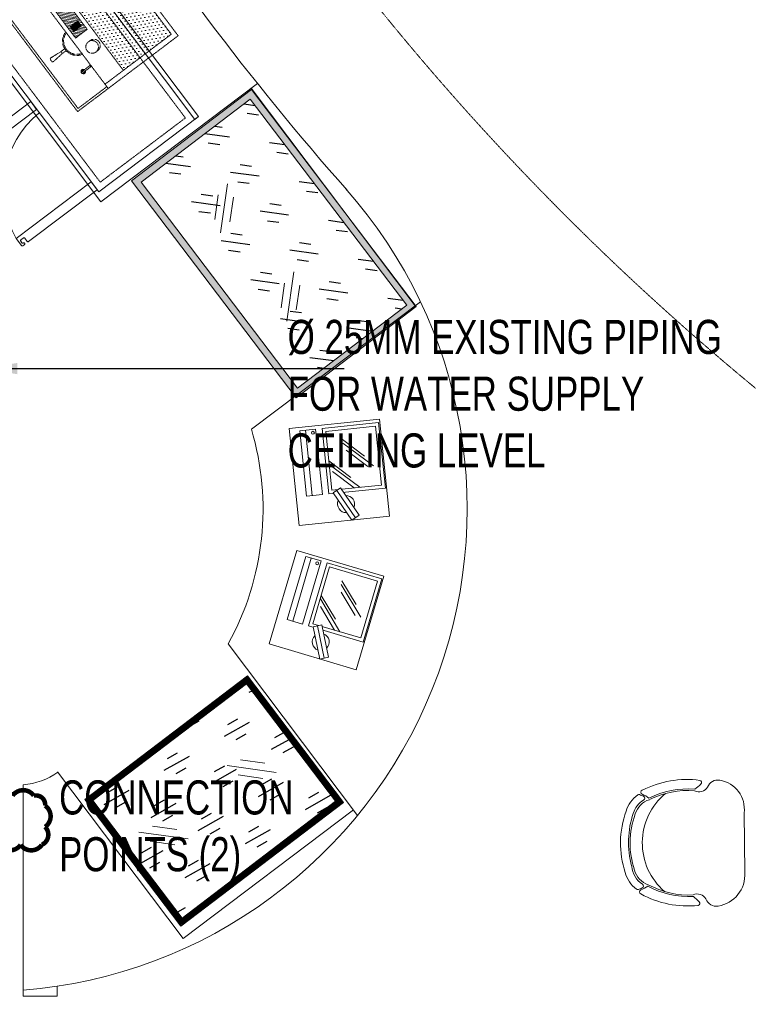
# Model space of a CAD drawing. Header units: millimetres. Extents: x 103872 to 294171, y 5570 to 32737.
# Tile 52 of 117: x 108348 to 111560, y 14174 to 18511. Entities that reach past the tile are written whole.
import ezdxf
from ezdxf.lldxf.tags import DXFTag

# ---------------------------------------------------------------- set-up
doc = ezdxf.new("R2010")
doc.units = ezdxf.units.MM
doc.header["$LTSCALE"] = 2.5
doc.set_wipeout_variables(frame=1)
for name, pattern in [('( Hidden )', [0.375, 0.25, -0.125]), ('DASHED', [19.05, 12.7, -6.35]), ('HIDDEN', [0.375, 0.25, -0.125]), ('HIDDENX2', [19.05, 12.7, -6.35])]:
    doc.linetypes.add(name, pattern=pattern)
for name, color, linetype, lineweight in [('00-ABM-PHE-DRAINAGE TEXT', 7, 'Continuous', 18), ('CKD Equipments', 252, 'Continuous', 0), ('Dimension', 40, 'Continuous', 0), ('furniture1', 9, 'Continuous', 13), ('FURNITURES', 30, 'Continuous', 15), ('HATCH LIGHT', 250, 'Continuous', 0), ('HATCH MEDIUM', 251, 'Continuous', 5), ('K Equipment', 30, 'Continuous', 9), ('K Equipment UC', 251, 'Continuous', 5), ('P-S-TEXT', 7, 'Continuous', 15), ('ROOM TEXT', 7, 'Continuous', 5)]:
    doc.layers.add(name, color=color, linetype=linetype, lineweight=lineweight)
doc.layers.add('BA-DEMOLISTION WALL', color=3, linetype='Continuous')
doc.styles.add('DPATEL', font='swisscl.ttf', dxfattribs={"height": 55})
doc.styles.add('MTEXT', font='romans.shx', dxfattribs={"width": 0.85})
doc.styles.get("Standard").update_dxf_attribs({"font": 'GOTHIC.TTF'})
tags = doc.linetypes.add('DOT2', pattern=[3.175, 0, -3.175]).pattern_tags.tags
tags[6:7] = [DXFTag(74, 4), DXFTag(75, 0), DXFTag(340, '0'), DXFTag(46, 1.0), DXFTag(50, 0.0), DXFTag(44, 0.0), DXFTag(45, 0.0)]
tags[4:5] = [DXFTag(74, 4), DXFTag(75, 0), DXFTag(340, '0'), DXFTag(46, 1.0), DXFTag(50, 0.0), DXFTag(44, 0.0), DXFTag(45, 0.0)]
doc.dimstyles.get("Standard").update_dxf_attribs({"dimtxt": 0.18, "dimasz": 0.18, "dimexe": 0.18, "dimexo": 0.0625, "dimgap": 0.09, "dimtad": 0, "dimtih": 1, "dimtoh": 1, "dimdec": 4, "dimzin": 0, "dimdsep": 46, "dimtxsty": 'Standard', "dimcen": 0.09, "dimadec": 0, "dimazin": 0, "dimtfac": 1, "dimtdec": 4, "dimtofl": 0, "dimtmove": 0, "dimatfit": 3, "dimfxl": 1, "dimtolj": 1, "dimtzin": 0, "dimarcsym": 0})

# ---------------------------------------------------------------- blocks, each defined once
blk = doc.blocks.new('*X3')
at = {"color": 0}
for p, q in [((-2009.81, 605.07), (-2007.35, 607.53)), ((-2009.81, 605.25), (-2007.52, 607.53)), ((-2009.81, 605.43), (-2007.7, 607.53)), ((-2009.81, 605.6), (-2007.88, 607.53)), ((-2009.81, 605.78), (-2008.05, 607.53)), ((-2009.81, 605.96), (-2008.23, 607.53)), ((-2009.81, 606.13), (-2008.41, 607.53)), ((-2009.81, 606.31), (-2008.59, 607.53)), ((-2009.81, 606.49), (-2008.76, 607.53)), ((-2009.81, 606.66), (-2008.94, 607.53)), ((-2009.81, 606.84), (-2009.12, 607.53)), ((-2009.81, 607.02), (-2009.29, 607.53)), ((-2009.81, 607.19), (-2009.47, 607.53)), ((-2009.81, 607.37), (-2009.65, 607.53)), ((-2009.81, 604.89), (-2007.27, 607.44)), ((-2009.81, 604.72), (-2007.27, 607.26)), ((-2009.81, 604.54), (-2007.27, 607.08)), ((-2009.81, 604.36), (-2007.27, 606.9)), ((-2009.81, 604.19), (-2007.27, 606.73)), ((-2009.81, 604.01), (-2007.27, 606.55)), ((-2009.81, 603.83), (-2007.27, 606.37)), ((-2009.81, 603.66), (-2007.27, 606.2)), ((-2009.81, 603.48), (-2007.27, 606.02)), ((-2009.66, 603.45), (-2007.27, 605.84)), ((-2009.49, 603.45), (-2007.27, 605.67)), ((-2009.31, 603.45), (-2007.27, 605.49)), ((-2009.13, 603.45), (-2007.27, 605.31)), ((-2008.96, 603.45), (-2007.27, 605.14)), ((-2008.78, 603.45), (-2007.27, 604.96)), ((-2008.6, 603.45), (-2007.27, 604.78)), ((-2008.42, 603.45), (-2007.27, 604.61)), ((-2008.25, 603.45), (-2007.27, 604.43)), ((-2008.07, 603.45), (-2007.27, 604.25)), ((-2007.89, 603.45), (-2007.27, 604.08)), ((-2007.72, 603.45), (-2007.27, 603.9)), ((-2007.54, 603.45), (-2007.27, 603.72)), ((-2007.36, 603.45), (-2007.27, 603.55))]:
    blk.add_line(p, q, dxfattribs=at)
blk = doc.blocks.new('A$C190E2C75')
at = {"linetype": 'HIDDEN'}
h = blk.add_hatch(dxfattribs=at)
h.set_pattern_fill('DOTS', color=8, scale=10, angle=360, style=0)
h.set_pattern_definition([(360, (155757.053, -9081.597), (7.9375, 15.875), [0, -15.875])])
h.paths.add_polyline_path([(23.6, 535), (23.6, 270.4), (756.4, 270.4), (756.4, 535)])
h = blk.add_hatch(dxfattribs=at)
h.set_pattern_fill('ANSI31', color=8, scale=2, angle=180, style=0)
h.paths.add_polyline_path([(480, 187.7), (516, 187.7), (516, 251.6), (480, 251.6), (264, 251.6), (264, 187.7)])
h.paths.add_polyline_path([(317.7, 199.2), (292.3, 199.2), (292.3, 240.1), (317.7, 240.1)], flags=16)
h.paths.add_polyline_path([(462.3, 240.1), (487.7, 240.1), (487.7, 199.2), (462.3, 199.2)], flags=16)
h = blk.add_hatch(dxfattribs=at)
h.set_pattern_fill('ANSI31', color=8, scale=10, angle=360, style=0)
h.set_pattern_definition([(45, (155757.053, -9081.597), (-22.45064, 22.45064), [])])
h.paths.add_polyline_path([(317.7, 240.1), (292.3, 240.1), (292.3, 199.2), (317.7, 199.2)])
at = {"color": 8, "linetype": 'HIDDEN', "ltscale": 1.5}
for p, q in [((23.6, 535), (756.4, 535)), ((23.6, 535), (23.6, 169.1)), ((756.4, 535), (756.4, 169.1)), ((23.6, 270.4), (756.4, 270.4)), ((0, 169.1), (490, 169.1)), ((490, 169.1), (780, 169.1)), ((244.6, 99.4), (240, 47.3)), ((255.4, 99.4), (260, 47.3)), ((524.6, 99.4), (520, 47.3)), ((535.4, 99.4), (540, 47.3)), ((255, 41.9), (245, 41.9)), ((525, 41.9), (535, 41.9))]:
    blk.add_line(p, q, dxfattribs=at)
for points in [[(0, 0), (780, 0), (780, 555), (0, 555)], [(292.3, 240.1), (292.3, 199.2), (317.7, 199.2), (317.7, 240.1)], [(487.7, 240.1), (487.7, 199.2), (462.3, 199.2), (462.3, 240.1)]]:
    blk.add_lwpolyline(points, close=True, dxfattribs=at)
for points in [[(480, 251.6), (264, 251.6)], [(264, 251.6), (264, 187.7), (480, 187.7)], [(480, 251.6), (516, 251.6)], [(516, 251.6), (516, 187.7), (480, 187.7)], [(10, 169.1), (10, 10), (770, 10), (770, 169.1)], [(122.5, 169.1), (122.5, 83.6)], [(129.3, 83.6), (129.3, 169.1)], [(650.7, 126), (650.7, 165.8)], [(657.5, 165.8), (657.5, 126)], [(244.6, 121.2), (244.6, 99.4), (255.4, 99.4), (255.4, 121.2)], [(535.4, 121.2), (535.4, 99.4), (524.6, 99.4), (524.6, 121.2)]]:
    blk.add_lwpolyline(points, dxfattribs=at)
for centre in [(188.9, 222.5), (591.1, 222.5)]:
    blk.add_circle(centre, 27.9, dxfattribs=at)
for centre, radius, start, end in [((188.9, 232.4), 27.9, 349.6881, 190.3119), ((591.1, 232.4), 27.9, 349.6881, 190.3119), ((125.9, 154.5), 3.38, 180, 0), ((250, 184.3), 63.4, 193.8721, 346.1279), ((250, 184.3), 58.4, 193.8721, 346.1279), ((530, 184.3), 63.4, 193.8721, 346.1279), ((530, 184.3), 58.4, 193.8721, 346.1279), ((654.1, 126), 10.1, 109.5208, 70.4792), ((654.1, 126), 8.1, 114.6216, 65.3784), ((654.1, 173.2), 8.1, 209.927, 330.073), ((125.9, 83.6), 5.88, 125.0673, 54.9327), ((654.1, 126), 3.38, 180, 0), ((125.9, 83.6), 3.38, 180, 0), ((245, 46.9), 5, 175, 270), ((255, 46.9), 5, 270, 5), ((525, 46.9), 5, 175, 270), ((535, 46.9), 5, 270, 5)]:
    blk.add_arc(centre, radius, start, end, dxfattribs=at)
at = {"color": 8, "linetype": 'HIDDEN', "xscale": -10, "yscale": 10, "zscale": 10}
for p in [(-19780.4, -5835.3), (-19610.4, -5835.3)]:
    blk.add_blockref('*X3', p, dxfattribs=at)
blk = doc.blocks.new('pos')
at = {"layer": 'FURNITURES', "color": 8}
blk.add_line((206081.3, 97081.2), (206370.8, 97081.2), dxfattribs=at)
for points in [[(206370.8, 97036.1), (206370.8, 97106.6), (206081.3, 97106.6), (206081.3, 97036.1)], [(206080.6, 96757), (206371, 96757), (206371, 97007.7), (206080.6, 97007.7)], [(206095.6, 96992.7), (206095.6, 96772), (206356, 96772), (206356, 96992.7)]]:
    blk.add_lwpolyline(points, close=True, dxfattribs=at)
for points in [[(206209.6, 96992.1), (206095.6, 96868.2)], [(206177.1, 96981.7), (206095.6, 96893.1)], [(206225.3, 96992.7), (206143.2, 96903.4)], [(206297, 96922.5), (206183, 96798.6)], [(206264.6, 96912.2), (206183, 96823.5)], [(206312.7, 96923.1), (206230.6, 96833.8)]]:
    blk.add_lwpolyline(points, dxfattribs=at)
blk.add_circle((206356, 97049.7), 6.27, dxfattribs=at)
for start, end in [(59.5319, 177.1175), (239.5319, 357.1175)]:
    blk.add_arc((206028.2, 96936.6), 37.6, start, end, dxfattribs=at)
at = {"color": 8}
blk.add_wipeout([(206101.7, 96954.1), (206083.2, 96988.4), (205954.7, 96919.1), (205973.2, 96884.8)], dxfattribs=at).dxf.layer = 'FURNITURES'
at = {"layer": 'FURNITURES', "color": 8}
for p, q in [((206083.2, 96988.4), (205954.7, 96919.1)), ((206101.7, 96954.1), (206083.2, 96988.4)), ((205964, 96901.9), (206092.5, 96971.2)), ((206101.7, 96954.1), (205973.2, 96884.8)), ((205973.2, 96884.8), (205954.7, 96919.1))]:
    blk.add_line(p, q, dxfattribs=at)
blk.add_lwpolyline([(206385.2, 97152.6), (205955.1, 97152.6), (205955.1, 96752.2), (206385.2, 96752.2)], close=True, dxfattribs=at)
blk = doc.blocks.new('04P-CH~1')
at = {"layer": 'FURNITURES', "color": 8}
blk.add_line((-0.6031, 0.6002), (-0.3259, 0.597), dxfattribs=at)
for centre, radius, start, end in [((-0.6123, 0.4516), 0.1489, 86.4583, 170.8444), ((-0.3081, 0.4618), 0.1363, 9.1324, 97.5079), ((-0.7092, 0.4672), 0.0508, 170.8444, 251.0023), ((-0.2234, 0.474), 0.0508, 290.5941, 10.752), ((-0.7491, 0.3792), 0.0464, 334.7034, 59.6721), ((-0.181, 0.3871), 0.0464, 121.9243, 206.893), ((-0.3026, 0.3344), 0.456, 173.9296, 208.6243), ((-0.7462, 0.3807), 0.01, 46.5664, 168.9611), ((-0.9103, 0.2073), 0.2488, 38.0132, 46.5664), ((-0.6164, 0.3348), 0.4025, 333.2275, 4.6507), ((-0.6261, 0.3299), 0.456, 332.972, 7.6668), ((-0.0151, 0.2198), 0.2488, 135.03, 143.5831), ((-0.184, 0.3885), 0.01, 12.6352, 135.03), ((-0.3125, 0.3391), 0.4025, 176.9457, 208.3688), ((-0.3123, 0.339), 0.3954, 177.0537, 208.5232), ((-0.6165, 0.3348), 0.3954, 333.0732, 4.5427), ((-0.465, 0.421), 0.2985, 220.6848, 320.3883), ((-0.5509, 0.0634), 0.1433, 143.887, 158.5326), ((-0.5651, 0.1825), 0.1, 198.8658, 254.7715), ((-0.3595, 0.1854), 0.1, 286.8249, 342.7306), ((-0.3704, 0.0659), 0.1433, 23.0638, 37.7094), ((-0.6935, 0.1195), 0.01, 200.826, 338.5326), ((-0.6722, 0.1012), 0.01, 162.6985, 217.1873), ((-0.5509, 0.0634), 0.1371, 154.5721, 162.6985), ((-0.5651, 0.1825), 0.1445, 217.1873, 254.7715), ((-0.6657, 0.118), 0.01, 32.6756, 154.5721), ((-0.5651, 0.1825), 0.1095, 212.6756, 265.1902), ((-0.3595, 0.1854), 0.1095, 286.8249, 328.9208), ((-0.3595, 0.1854), 0.1445, 286.8249, 324.409), ((-0.2571, 0.1237), 0.01, 27.0243, 148.9208), ((-0.3704, 0.0659), 0.1371, 18.8979, 27.0243), ((-0.2501, 0.1071), 0.01, 324.409, 18.8979), ((-0.2294, 0.126), 0.01, 203.0638, 340.7704), ((-0.4661, 0.456), 0.435, 251.649, 289.9474), ((-0.4661, 0.4573), 0.3918, 251.3562, 290.2402), ((-0.5751, 0.0635), 0.01, 75.1708, 85.1902), ((-0.4624, 0.4792), 0.4208, 254.8305, 288.6631)]:
    blk.add_arc(centre, radius, start, end, dxfattribs=at)
blk = doc.blocks.new('bc3')
blk.add_line((-1349.6, 0), (-1349.6, -550))
for points in [[(0, -550), (0, 0), (-1349.6, 0), (-1349.6, -550)], [(0, -20), (0, 0), (-1349.6, 0), (-1349.6, -20)]]:
    blk.add_lwpolyline(points, close=True)
at = {"linetype": 'DASHED', "ltscale": 0.03}
blk.add_lwpolyline([(-30.2, -50), (-30.2, -520), (-1319.4, -520), (-1319.4, -50)], close=True, dxfattribs=at)
for points in [[(-1325.8, -956.5, -0.414214), (-1330.1, -952.1), (-1330.1, -952.4, 0.414214), (-1334.4, -948.1), (-1334.4, -948.1, 0.414214), (-1338.8, -952.4), (-1338.8, -956.5), (-1338.8, -960.8, 0.414214), (-1334.4, -965.1), (-1295.4, -965.1), (-1295.4, -551.2), (-1338.8, -551.2), (-1338.8, -930.4, 0.414214), (-1334.4, -934.7), (-1317.1, -934.7, -0.414214), (-1312.7, -939.1), (-1312.7, -952.1, -0.414214), (-1317.1, -956.5), (-1325.8, -956.5)], [(-467.7, -956.5, 0.414214), (-463.4, -952.1), (-463.4, -952.4, -0.414214), (-459, -948.1), (-459, -948.1, -0.414214), (-454.7, -952.4), (-454.7, -956.5), (-454.7, -960.8, -0.414214), (-459, -965.1), (-498.1, -965.1), (-498.1, -551.2), (-454.7, -551.2), (-454.7, -930.4, -0.414214), (-459, -934.7), (-476.4, -934.7, 0.414214), (-480.7, -939.1), (-480.7, -952.1, 0.414214), (-476.4, -956.5), (-467.7, -956.5)], [(-24.7, -956.5, 0.414214), (-20.4, -952.1), (-20.4, -952.4, -0.414214), (-16, -948.1), (-16, -948.1, -0.414214), (-11.7, -952.4), (-11.7, -956.5), (-11.7, -960.8, -0.414214), (-16, -965.1), (-55.1, -965.1), (-55.1, -551.2), (-11.7, -551.2), (-11.7, -930.4, -0.414214), (-16, -934.7), (-33.4, -934.7, 0.414214), (-37.7, -939.1), (-37.7, -952.1, 0.414214), (-33.4, -956.5), (-24.7, -956.5)]]:
    blk.add_lwpolyline(points, format="xyb")
at = {"linetype": 'DOT2', "ltscale": 0.05}
for centre, radius, start, end in [((-1349.5, -514.1), 454.3, 276.8462, 355.3146), ((-442.1, -530.6), 438.1, 182.6905, 262.6562), ((0.9, -530.6), 438.1, 182.6905, 262.6562)]:
    blk.add_arc(centre, radius, start, end, dxfattribs=at)
blk = doc.blocks.new('ARCH')
at = {"layer": 'BA-DEMOLISTION WALL', "ltscale": 1000}
h = blk.add_hatch(dxfattribs=at)
h.set_pattern_fill('GOST_GLASS', color=8, scale=25.4, angle=127.2501)
h.set_pattern_definition([(352.25007, (60589.56, 3048269.17), (130.456891, -171.559085), [127, -177.8]), (352.25007, (60622.18, 3048226.28), (130.456891, -171.559085), [50.8, -254]), (352.25007, (60632.45, 3048301.79), (130.456891, -171.559085), [50.8, -254])])
h.paths.add_polyline_path([(118172.3, 18161.4), (118862, 17253.7), (118380.3, 16887.7), (117690.6, 17795.4)])
h = blk.add_hatch(dxfattribs=at)
h.set_pattern_fill('GOST_GLASS', color=8, scale=25.4, angle=344.4897)
h.set_pattern_definition([(209.489709, (1989575.85, -2369339.84), (-207.67721, 57.634159), [127, -177.8]), (209.489709, (1989523.93, -2369325.43), (-207.67721, 57.634159), [50.8, -254]), (209.489709, (1989561.44, -2369391.76), (-207.67721, 57.634159), [50.8, -254])])
h.paths.add_polyline_path([(118548.3, 15068.2), (117871.6, 14553.8), (117478.2, 15071.3), (118154.9, 15585.7)])
at = {"layer": 'CKD Equipments'}
h = blk.add_hatch(color=8, dxfattribs=at)
h.dxf.hatch_style = 1
h.paths.add_polyline_path([(118178, 18203.5), (118904, 17248), (118374.6, 16845.7), (117648.5, 17801.1)])
h.paths.add_polyline_path([(118172.3, 18161.4), (118862, 17253.7), (118380.3, 16887.7), (117690.6, 17795.4)], flags=16)
at = {"layer": 'FURNITURES'}
h = blk.add_hatch(dxfattribs=at)
h.set_pattern_fill('ANSI31', color=8, angle=217.2396)
h.set_pattern_definition([(262.239639, (168613.7602, 99665.6163), (3.14592175, -0.4287206), [])])
h.paths.add_polyline_path([(118583.3, 15063.4), (117866.8, 14518.8), (117443.2, 15076.1), (118159.7, 15620.7)])
h.paths.add_polyline_path([(118548.3, 15068.2), (117871.6, 14553.8), (117478.2, 15071.3), (118154.9, 15585.7)], flags=16)
at = {"layer": 'CKD Equipments', "color": 8}
for points in [[(118178, 18203.5), (118904, 17248), (118374.6, 16845.7), (117648.5, 17801.1), (118178, 18203.5)], [(118583.3, 15063.4), (117866.8, 14518.8), (117443.2, 15076.1), (118159.7, 15620.7), (118583.3, 15063.4)]]:
    blk.add_lwpolyline(points, dxfattribs=at)
for points in [[(118172.3, 18161.4), (118862, 17253.7), (118380.3, 16887.7), (117690.6, 17795.4)], [(118548.3, 15068.2), (117871.6, 14553.8), (117478.2, 15071.3), (118154.9, 15585.7)]]:
    blk.add_lwpolyline(points, close=True, dxfattribs=at)
at = {"layer": 'FURNITURES', "color": 8}
for p, q in [((117513.1, 17709.1), (116757.1, 18712.6)), ((118204.1, 18229.7), (117513.1, 17709.1)), ((118898.7, 17250.6), (118176.6, 18209)), ((118922.7, 17268.6), (118177.2, 16707)), ((117322.1, 15198.7), (117875.8, 14463.9)), ((117170.8, 15141.1), (117170.8, 14210.6)), ((117875.8, 14463.9), (118627.2, 15030.2)), ((117320.8, 14210.6), (117320.8, 14253.5)), ((117320.8, 14210.6), (117170.8, 14210.6))]:
    blk.add_line(p, q, dxfattribs=at)
for centre, radius, start, end in [((127848.8, 25938.6), 12347, 212.45559, 221.486), ((117002, 16355.9), 2126.5, 274.5531, 41.6146), ((117002, 16355.9), 1226.5, 331.0614, 16.6336), ((117149.9, 15439.7), 299.3, 274.0072, 305.556)]:
    blk.add_arc(centre, radius, start, end, dxfattribs=at)
at = {"layer": 'HATCH LIGHT', "color": 8}
for p, q in [((118071.9, 17788.5), (118041.4, 17571.7)), ((118031, 17739), (118015.7, 17630.6)), ((118097.7, 17729.6), (118082.4, 17621.2)), ((118364.4, 17400.3), (118333.9, 17183.5)), ((118323.4, 17350.8), (118308.2, 17242.4)), ((118390.1, 17341.4), (118374.9, 17233)), ((118286.5, 15195), (118069.8, 15225.4)), ((118237, 15235.9), (118128.7, 15251.2)), ((118227.7, 15169.2), (118119.3, 15184.5)), ((117898.4, 14902.4), (117681.6, 14932.9)), ((117848.9, 14943.4), (117740.5, 14958.6)), ((117839.5, 14876.7), (117731.1, 14891.9))]:
    blk.add_line(p, q, dxfattribs=at)
at = {"layer": 'HATCH MEDIUM', "color": 8, "linetype": '( Hidden )'}
blk.add_lwpolyline([(116475.7, 23100, 0.012104), (116626.4, 22552.9), (116848.5, 21889.1, 0.171223), (121824.6, 15883), (122435.6, 15541.4, 0.03154), (123786.4, 14943)], format="xyb", dxfattribs=at)
at = {"layer": 'FURNITURES', "color": 8, "xscale": -946.5666576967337, "yscale": 946.5666576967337, "zscale": 946.5666576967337, "rotation": 270}
blk.add_blockref('04P-CH~1', (119784.5, 15325.3), dxfattribs=at)
at = {"layer": 'K Equipment', "color": 8, "rotation": 306.9939748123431}
blk.add_blockref('A$C190E2C75', (116941.6, 18729.3), dxfattribs=at)
at = {"layer": 'K Equipment UC', "color": 8, "linetype": 'HIDDENX2', "ltscale": 10, "rotation": 306.9939748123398}
blk.add_blockref('bc3', (117944.3, 18084.1), dxfattribs=at)
at = {"layer": 'ROOM TEXT', "color": 7, "insert": (118053.4, 13852.7, 0.2), "char_height": 90, "attachment_point": 7, "style": 'MTEXT'}
blk.add_mtext_dynamic_manual_height_columns('\\A1;\\pi162.53677;Area: 46.3sqm\\P\\pi373.82248;22 PAX', width=1162.931, gutter_width=1.8, heights=[0], dxfattribs=at)
at = {"layer": 'furniture1', "color": 8}
for p, rotation in [((236146, -178625.2), 95.8853618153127), ((153027.8, -209287.7), 73.52935216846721)]:
    blk.add_blockref('pos', p, dxfattribs=dict(at, rotation=rotation))
at = {"layer": 'FURNITURES', "color": 8}
blk.add_line((118075.4, 15762.4), (118645.3, 15006.2), dxfattribs=at)

msp = doc.modelspace()

# ---------------------------------------------------------------- block references
at = {"layer": 'Dimension'}
msp.add_blockref('ARCH', (-8808, 0), dxfattribs=at)

# ---------------------------------------------------------------- next in the draw order: linework, layer by layer
at = {"layer": 'Dimension', "color": 7, "const_width": 20}
msp.add_lwpolyline([(108035.9, 15092.8, -0.520567), (108129.4, 15092.8, -0.520567), (108222.9, 15092.8, -0.520567), (108316.4, 15092.8, -0.520567), (108409.9, 15092.8, -0.520567), (108459.7, 15049.1, -0.520567), (108459.7, 14955.6, -0.520567), (108445.2, 14876.6, -0.520567), (108351.7, 14876.6, -0.520567), (108258.2, 14876.6, -0.520567), (108164.8, 14876.6, -0.520567), (108071.3, 14876.6, -0.520567), (108035.9, 14934.7, -0.520567), (108035.9, 15028.2, -0.520567)], format="xyb", close=True, dxfattribs=at)

# ---------------------------------------------------------------- next in the draw order: texts
at = {"layer": 'P-S-TEXT', "ltscale": 0.5, "insert": (109529, 17188.7), "char_height": 150, "width": 2295.499, "attachment_point": 1, "style": 'DPATEL'}
msp.add_mtext('%%C 25MM EXISTING PIPING \\PFOR WATER SUPPLY\\PCEILING LEVEL', dxfattribs=at)
at = {"layer": 'P-S-TEXT', "color": 1, "ltscale": 0.5, "insert": (108521.3, 15160.3), "char_height": 150, "width": 1207.961, "attachment_point": 1, "style": 'DPATEL'}
msp.add_mtext('CONNECTION POINTS (2)', dxfattribs=at)

# ---------------------------------------------------------------- next in the draw order: leaders
at = {"layer": '00-ABM-PHE-DRAINAGE TEXT', "linetype": 'ByBlock'}
msp.add_leader([(108186.6, 16974.2, 0.9), (109778.1, 16974.2, 0.9)], dimstyle='Standard', override={"dimasz": 150}, dxfattribs=at)

doc.saveas('drawing.dxf')
